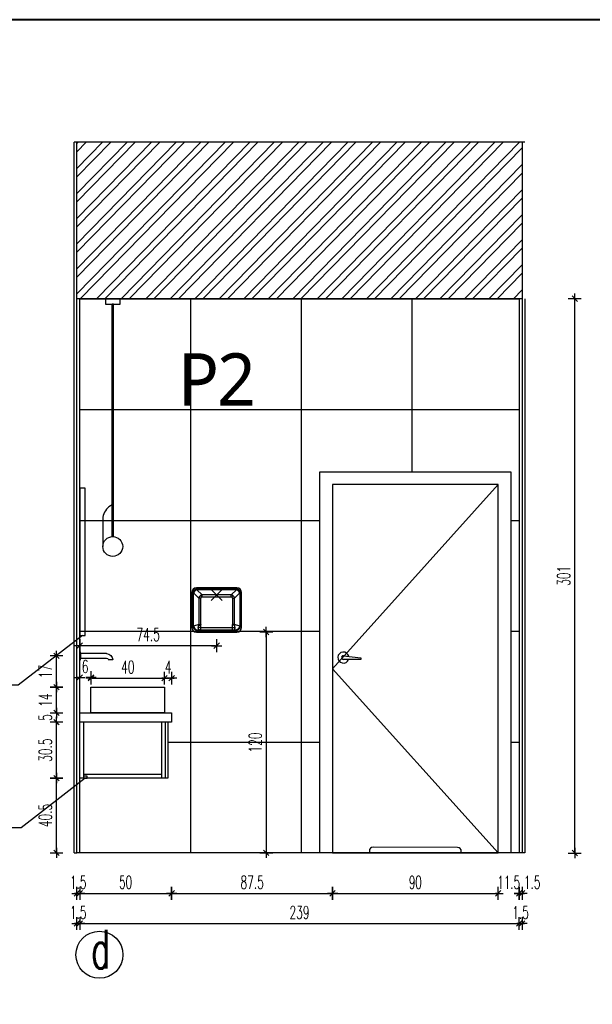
# Model space of a CAD drawing. Header units: centimetres. Extents: x -15121 to 30567, y -60641 to 0.
# Tile 84 of 256: x 7550 to 7861, y -26550 to -26016. Entities that reach past the tile are written whole.
import ezdxf

# ---------------------------------------------------------------- set-up
doc = ezdxf.new("R2010")
doc.units = ezdxf.units.CM
doc.header["$LTSCALE"] = 60
doc.layers.add('A Ramka', color=5, linetype='Continuous', lineweight=40)
for name, color, linetype in [('AIKA floorboxy3', 8, 'Continuous'), ('AIKA lampy sanitariaty', 3, 'Continuous'), ('AIKA oznaczenia okładzin', 5, 'Continuous'), ('AIKA oznaczenia widoków', 30, 'Continuous'), ('AIKA powierzchnie', 6, 'Continuous'), ('AIKA sufity podwieszane', 8, 'Continuous'), ('AIKA TYNK', 5, 'Continuous'), ('AIKA widoki wymiarowanie', 7, 'Continuous'), ('AIKA widokowe', 7, 'Continuous'), ('AIKA ŚCIANA', 8, 'Continuous'), ('widokowe', 7, 'Continuous')]:
    doc.layers.add(name, color=color, linetype=linetype)
doc.styles.add('RomanS', font='romans.shx')
doc.styles.add('SŁAWKA', font='simplex.shx', dxfattribs={"height": 12.5})
doc.styles.add('wymiar', font='txt.shx', dxfattribs={"width": 0.6})
doc.dimstyles.new('Dwudziestka', dxfattribs={"dimtxt": 7, "dimasz": 0.7, "dimexe": 5, "dimexo": 0, "dimgap": 2.5, "dimtad": 1, "dimtoh": 1, "dimdec": 3, "dimrnd": 0.5, "dimdsep": 46, "dimtxsty": 'wymiar', "dimblk": 'znacznik', "dimcen": 0, "dimdle": 5, "dimse1": 1, "dimse2": 1, "dimclrd": 256, "dimclre": 256, "dimclrt": 256, "dimadec": 0, "dimazin": 0, "dimtfac": 0.4, "dimtdec": 3, "dimtix": 1, "dimtofl": 0, "dimtmove": 2, "dimatfit": 3, "dimldrblk": 'znacznik', "dimfxl": 1, "dimtolj": 1, "dimarcsym": 0})

# ---------------------------------------------------------------- blocks, each defined once
blk = doc.blocks.new('4rrrrrrrrrrrrrrrt')
at = {"layer": 'widokowe'}
for p, q in [((90613.38, 23088.93), (90615.78, 23088.93)), ((90613.38, 23088.93), (90615.78, 23088.93)), ((90631.38, 23091.11), (90630.87, 23091.11)), ((90631.38, 23091.11), (90630.87, 23091.11))]:
    blk.add_line(p, q, dxfattribs=at)
blk.add_lwpolyline([(90616.76, 23092.31), (90630.87, 23092.31), (90630.87, 23089.91), (90616.76, 23089.91)], dxfattribs=at)
blk.add_lwpolyline([(90616.76, 23092.31), (90630.87, 23092.31), (90630.87, 23089.91), (90616.76, 23089.91)], dxfattribs=at)
blk.add_lwpolyline([(90631.38, 23093.31), (90631.38, 23088.91), (90630.87, 23088.91), (90630.87, 23093.31)], close=True, dxfattribs=at)
blk.add_lwpolyline([(90631.38, 23093.31), (90631.38, 23088.91), (90630.87, 23088.91), (90630.87, 23093.31)], close=True, dxfattribs=at)
for radius in [3.38, 3.38, 0.979, 0.979]:
    blk.add_arc((90616.76, 23088.93), radius, 90, 180, dxfattribs=at)
blk = doc.blocks.new('sl lampa zwis')
at = {"layer": 'AIKA widokowe', "color": 7}
for p, q in [((3.6, -127.75), (3.6, -1.5)), ((4.4, -1.5), (3.6, -1.5)), ((4.4, -127.75), (4.4, -1.5)), ((3.6, -110.39), (1.92, -111.61)), ((-1.38, -118.09), (-1.38, -133.12))]:
    blk.add_line(p, q, dxfattribs=at)
blk.add_lwpolyline([(0, 1.5), (0, -1.5), (8, -1.5), (8, 1.5)], close=True, dxfattribs=at)
blk.add_circle((4, -133.12), 5.38, dxfattribs=at)
blk.add_arc((6.62, -118.09), 8, 125.9805, 180, dxfattribs=at)
blk = doc.blocks.new('SL suszarka do rąk przód')
at = {"layer": 'AIKA widokowe', "extrusion": (0, 1, 0)}
for p, q in [((-13.5, 2.38), (-13.5, -16.63)), ((-13.5, 2.38), (-12.98, 1.85)), ((-12.98, 1.85), (-12.98, -15.64)), ((-12.54, 1.85), (-12.98, 1.85)), ((-12.54, -15.64), (-12.54, 1.85)), ((-12.51, 2.11), (-9.69, -0.71)), ((-10.48, 4.35), (-11, 4.87)), ((11, 4.87), (-11, 4.87)), ((-7.92, 1.06), (-10.74, 3.88)), ((10.48, 4.35), (-10.48, 4.35)), ((-10.48, 3.91), (-10.48, 4.35)), ((-10.48, 3.91), (10.48, 3.91)), ((7.92, 1.06), (-7.92, 1.06)), ((-7.92, 0), (-7.92, 1.06)), ((-7.92, 0), (7.92, 0)), ((10.74, 3.88), (7.92, 1.06)), ((7.92, 0), (7.92, 1.06)), ((9.69, -0.71), (12.51, 2.11)), ((11, 4.87), (10.48, 4.35)), ((10.48, 3.91), (10.48, 4.35)), ((12.54, 1.85), (12.54, -15.64)), ((12.54, 1.85), (12.98, 1.85)), ((12.98, 1.85), (13.5, 2.38)), ((12.98, -15.64), (12.98, 1.85)), ((13.5, -16.63), (13.5, 2.38)), ((-9.69, -0.71), (-9.69, -15.08)), ((-8.63, -0.71), (-9.69, -0.71)), ((-8.63, -15.08), (-8.63, -0.71)), ((8.63, -0.71), (8.63, -15.08)), ((8.63, -0.71), (9.69, -0.71)), ((9.69, -15.08), (9.69, -0.71)), ((-12.98, -15.64), (-13.5, -16.63)), ((-12.98, -15.64), (-12.54, -15.64)), ((-9.69, -15.08), (-12.52, -15.85)), ((-9.69, -15.08), (-8.63, -15.08)), ((-8.6, -16.58), (-8.6, -15.27)), ((8.6, -16.58), (8.6, -15.27)), ((9.69, -15.08), (8.63, -15.08)), ((12.52, -15.85), (9.69, -15.08)), ((12.98, -15.64), (12.54, -15.64)), ((13.5, -16.63), (12.98, -15.64)), ((-11.01, -19.13), (-10.48, -18.11)), ((-11.01, -19.13), (11.01, -19.13)), ((-8.6, -16.58), (-9.97, -16.58)), ((-9.95, -18.09), (-9.95, -18.05)), ((-9.31, -18.05), (-9.95, -18.05)), ((-9.95, -18.09), (-6, -18.09)), ((-8.6, -16.58), (8.6, -16.58)), ((-8.6, -18.08), (-8.6, -16.58)), ((-8.6, -18.09), (-8.6, -18.08)), ((8.6, -18.08), (-8.6, -18.08)), ((-8.6, -18.09), (-6, -18.09)), ((-6, -18.08), (-6, -18.23)), ((-6, -18.23), (6, -18.23)), ((-6, -18.83), (-6, -18.23)), ((6, -18.83), (-6, -18.83)), ((-5, -18.33), (5, -18.33)), ((-5, -18.42), (-5, -18.33)), ((5, -18.42), (-5, -18.42)), ((-5, -18.44), (5, -18.44)), ((-5, -18.52), (-5, -18.44)), ((5, -18.52), (-5, -18.52)), ((-5, -18.54), (5, -18.54)), ((-5, -18.63), (-5, -18.54)), ((5, -18.63), (-5, -18.63)), ((-5, -18.65), (5, -18.65)), ((-5, -18.73), (-5, -18.65)), ((5, -18.73), (-5, -18.73)), ((5, -18.33), (5, -18.42)), ((5, -18.44), (5, -18.52)), ((5, -18.54), (5, -18.63)), ((5, -18.65), (5, -18.73)), ((6, -18.08), (6, -18.23)), ((6, -18.09), (9.95, -18.09)), ((6, -18.09), (8.6, -18.09)), ((6, -18.23), (6, -18.83)), ((8.6, -18.08), (8.6, -16.58)), ((8.6, -16.58), (9.97, -16.58)), ((8.6, -18.09), (8.6, -18.08)), ((9.95, -18.05), (9.31, -18.05)), ((9.95, -18.09), (9.95, -18.05)), ((10.48, -18.11), (11.01, -19.13))]:
    blk.add_line(p, q, dxfattribs=at)
at = {"layer": 'AIKA widokowe'}
for centre, start, end in [((-8.6, -16.58), 218.9158, 270), ((8.6, -16.58), 270, 321.0842)]:
    blk.add_arc(centre, 1.5, start, end, dxfattribs=at)
for centre, major_axis, ratio, start_param, end_param in [((-11, 2.37), (-1.77, 1.77), 0.997265, 5.499157, 7.067214), ((-10.43, 1.8), (-2.37, 0.98), 0.969849, 0.119906, 0.380336), ((-10.5, 1.87), (-1.77, -1.77), 0.983322, 4.18879, 5.235988), ((-11.49, 1.8), (-0.977, 0.435), 0.924938, 0.130215, 0.390645), ((-10.5, 1.87), (1.77, 1.77), 0.731373, 1.047198, 2.094395), ((-10.43, 1.8), (-0.98, 2.37), 0.969849, 5.90285, 6.16328), ((-10.43, 2.86), (-0.435, 0.977), 0.924938, 5.892541, 6.15297), ((-7.21, -1.41), (-1.84, 1.84), 0.96225, 5.759587, 6.806784), ((7.21, -1.41), (1.84, 1.84), 0.96225, 5.759587, 6.806784), ((10.43, 1.8), (0.98, 2.37), 0.969849, 0.119906, 0.380336), ((10.43, 2.86), (0.435, 0.977), 0.924938, 0.130215, 0.390645), ((10.5, 1.87), (1.77, -1.77), 0.731373, 1.047198, 2.094395), ((11, 2.37), (1.77, 1.77), 0.997265, 5.499157, 7.067214), ((10.5, 1.87), (-1.77, 1.77), 0.983322, 4.18879, 5.235988), ((11.49, 1.8), (0.977, 0.435), 0.924938, 5.892541, 6.15297), ((10.43, 1.8), (2.37, 0.98), 0.969849, 5.90285, 6.16328), ((-7.21, -1.41), (-1.22, 1.22), 0.57735, 5.759587, 6.806784), ((7.21, -1.41), (1.22, 1.22), 0.57735, 5.759587, 6.806784), ((-10.43, -15.53), (-2.21, -1.34), 0.9544, 5.762539, 5.978988), ((-11.49, -15.53), (-0.906, -0.612), 0.888048, 5.743003, 5.959453), ((-7.21, -14.89), (0.65, -2.41), 0.992645, 4.526836, 4.620989), ((-10.7, -15.46), (-0.1, 1.5), 0.696845, 4.666099, 4.758679), ((-7.21, -14.89), (-1.39, -0.38), 0.694537, 6.097632, 6.284726), ((7.21, -14.89), (1.39, -0.38), 0.694537, 6.281644, 6.468739), ((10.7, -15.46), (-0.1, -1.5), 0.696845, 4.666099, 4.758679), ((7.21, -14.89), (0.65, 2.41), 0.992645, 4.803789, 4.897942), ((11.49, -15.53), (0.906, -0.612), 0.888048, 0.323733, 0.540182), ((10.43, -15.53), (2.21, -1.34), 0.9544, 0.304197, 0.520647), ((-11, -16.62), (-1.17, -2.23), 0.993684, 5.197612, 6.763199), ((-10.48, -16.62), (0.08, -1.5), 0.475588, 5.786165, 6.169797), ((-15.77, -17.21), (6.33, -0.88), 0.012004, 5.632562, 5.883854), ((-15.77, -18.7), (5.99, 0.59), 0.02337, 0.231971, 0.483262), ((15.77, -17.21), (-6.33, -0.88), 0.012004, 0.399331, 0.650623), ((15.77, -18.7), (-5.99, 0.59), 0.02337, 5.799923, 6.051214), ((10.48, -16.62), (-0.08, -1.5), 0.475588, 0.113388, 0.49702), ((11, -16.62), (1.17, -2.23), 0.993684, 5.803172, 7.368759)]:
    blk.add_ellipse(centre, major_axis=major_axis, ratio=ratio, start_param=start_param, end_param=end_param, dxfattribs=at)
for points, knots in [([(-12.52, -15.85), (-12.49, -16), (-12.45, -16.15), (-12.36, -16.44), (-12.3, -16.58), (-12.15, -16.86), (-12.07, -16.99), (-11.89, -17.23), (-11.79, -17.34), (-11.6, -17.52), (-11.52, -17.6), (-11.34, -17.72), (-11.24, -17.78), (-11.09, -17.85), (-11.03, -17.88), (-10.94, -17.91), (-10.92, -17.92), (-10.84, -17.94), (-10.79, -17.95), (-10.74, -17.95)], [0, 0, 0, 0, 1.876173, 1.876173, 3.752344, 3.752344, 5.717322, 5.717322, 7.682297, 7.682297, 9.294009, 9.294009, 10.905719, 10.905719, 12.089721, 12.089721, 12.570876, 12.570876, 13.693377, 13.693377, 13.693377, 13.693377]), ([(-9.97, -16.58), (-9.96, -16.53), (-9.95, -16.47), (-9.93, -16.37), (-9.92, -16.32), (-9.89, -16.16), (-9.87, -16.06), (-9.85, -15.95), (-9.83, -15.9), (-9.82, -15.84), (-9.79, -15.73), (-9.77, -15.68), (-9.75, -15.6), (-9.74, -15.57), (-9.71, -15.52), (-9.7, -15.5), (-9.68, -15.47), (-9.66, -15.46), (-9.65, -15.46)], [0, 0, 0, 0, 2.010521, 2.010521, 4.021042, 4.021042, 8.042085, 8.042085, 8.042085, 10.252893, 10.252893, 12.463702, 12.463702, 13.729814, 13.729814, 14.995926, 14.995926, 16.084169, 16.084169, 16.084169, 16.084169]), ([(-9.65, -15.46), (-9.58, -15.45), (-9.51, -15.44), (-9.36, -15.42), (-9.27, -15.4), (-9.12, -15.38), (-9.06, -15.37), (-8.92, -15.34), (-8.85, -15.33), (-8.72, -15.3), (-8.66, -15.29), (-8.6, -15.27)], [-23.096042, -23.096042, -23.096042, -23.096042, -17.533585, -17.533585, -11.971137, -11.971137, -7.729414, -7.729414, -3.487701, -3.487701, 0.052111, 0.052111, 0.052111, 0.052111]), ([(9.65, -15.46), (9.58, -15.45), (9.51, -15.44), (9.36, -15.42), (9.27, -15.4), (9.12, -15.38), (9.06, -15.37), (8.92, -15.34), (8.85, -15.33), (8.72, -15.3), (8.66, -15.29), (8.6, -15.27)], [0, 0, 0, 0, 5.562457, 5.562457, 11.124905, 11.124905, 15.366628, 15.366628, 19.608341, 19.608341, 23.148153, 23.148153, 23.148153, 23.148153]), ([(9.97, -16.58), (9.96, -16.53), (9.95, -16.49), (9.94, -16.4), (9.93, -16.35), (9.9, -16.22), (9.88, -16.13), (9.86, -16), (9.85, -15.95), (9.82, -15.87), (9.81, -15.82), (9.79, -15.74), (9.78, -15.7), (9.76, -15.63), (9.75, -15.6), (9.73, -15.55), (9.72, -15.53), (9.7, -15.5), (9.69, -15.48), (9.67, -15.46), (9.66, -15.46), (9.65, -15.46)], [0, 0, 0, 0, 1.734232, 1.734232, 3.468463, 3.468463, 6.936927, 6.936927, 8.661037, 8.661037, 10.385146, 10.385146, 12.1295, 12.1295, 13.260534, 13.260534, 14.391568, 14.391568, 15.20605, 15.20605, 16.118734, 16.118734, 16.118734, 16.118734]), ([(12.52, -15.85), (12.51, -15.91), (12.5, -15.96), (12.44, -16.18), (12.39, -16.34), (12.27, -16.64), (12.2, -16.78), (12.04, -17.04), (11.95, -17.15), (11.81, -17.33), (11.75, -17.38), (11.62, -17.51), (11.54, -17.58), (11.4, -17.68), (11.33, -17.73), (11.2, -17.8), (11.13, -17.83), (11, -17.89), (10.94, -17.91), (10.84, -17.94), (10.79, -17.95), (10.74, -17.95)], [0, 0, 0, 0, 0.719649, 0.719649, 2.752571, 2.752571, 4.676322, 4.676322, 6.574977, 6.574977, 7.656146, 7.656146, 9.069544, 9.069544, 10.255413, 10.255413, 11.441285, 11.441285, 12.621448, 12.621448, 13.693286, 13.693286, 13.693286, 13.693286]), ([(-12.92, -16.17), (-12.88, -16.32), (-12.84, -16.47), (-12.71, -16.75), (-12.64, -16.89), (-12.46, -17.15), (-12.35, -17.28), (-12.12, -17.51), (-11.99, -17.61), (-11.74, -17.78), (-11.62, -17.84), (-11.38, -17.95), (-11.25, -18), (-11.03, -18.06), (-10.94, -18.07), (-10.8, -18.09), (-10.77, -18.1), (-10.64, -18.11), (-10.56, -18.11), (-10.48, -18.11)], [0, 0, 0, 0, 1.876173, 1.876173, 3.752344, 3.752344, 5.717322, 5.717322, 7.682297, 7.682297, 9.294009, 9.294009, 10.905719, 10.905719, 12.089721, 12.089721, 12.570876, 12.570876, 13.693377, 13.693377, 13.693377, 13.693377]), ([(-9.77, -17.52), (-9.83, -17.45), (-9.87, -17.38), (-9.94, -17.23), (-9.96, -17.16), (-10, -17.01), (-10.01, -16.92), (-10.01, -16.79), (-10.01, -16.75), (-9.99, -16.66), (-9.98, -16.62), (-9.97, -16.58)], [0, 0, 0, 0, 6.201626, 6.201626, 11.211766, 11.211766, 17.292338, 17.292338, 20.440615, 20.440615, 23.588892, 23.588892, 23.588892, 23.588892]), ([(-8.6, -18.09), (-8.63, -18.09), (-8.65, -18.09), (-8.7, -18.09), (-8.73, -18.09), (-8.8, -18.09), (-8.84, -18.08), (-8.91, -18.08), (-8.95, -18.08), (-9.04, -18.07), (-9.1, -18.07), (-9.2, -18.06), (-9.26, -18.05), (-9.31, -18.05)], [0, 0, 0, 0, 0.762636, 0.762636, 1.544364, 1.544364, 2.904401, 2.904401, 4.264438, 4.264438, 6.396656, 6.396656, 8.528875, 8.528875, 8.528875, 8.528875]), ([(8.6, -18.09), (8.62, -18.09), (8.64, -18.09), (8.68, -18.09), (8.71, -18.09), (8.76, -18.09), (8.79, -18.09), (8.85, -18.08), (8.88, -18.08), (8.95, -18.08), (8.98, -18.08), (9.05, -18.07), (9.09, -18.07), (9.17, -18.06), (9.21, -18.06), (9.27, -18.05), (9.29, -18.05), (9.31, -18.05)], [0, 0, 0, 0, 0.517905, 0.517905, 1.351582, 1.351582, 2.209722, 2.209722, 3.355565, 3.355565, 4.595511, 4.595511, 6.020355, 6.020355, 7.752847, 7.752847, 8.517558, 8.517558, 8.517558, 8.517558]), ([(9.77, -17.52), (9.82, -17.46), (9.87, -17.38), (9.95, -17.21), (9.98, -17.11), (10.01, -16.91), (10.01, -16.83), (10, -16.68), (9.99, -16.63), (9.97, -16.58)], [0, 0, 0, 0, 5.897541, 5.897541, 13.43152, 13.43152, 19.626065, 19.626065, 23.58833, 23.58833, 23.58833, 23.58833]), ([(12.92, -16.17), (12.91, -16.23), (12.89, -16.28), (12.82, -16.5), (12.76, -16.66), (12.6, -16.95), (12.51, -17.08), (12.31, -17.32), (12.2, -17.44), (12.01, -17.6), (11.93, -17.65), (11.76, -17.77), (11.66, -17.82), (11.46, -17.92), (11.37, -17.95), (11.19, -18.02), (11.09, -18.04), (10.9, -18.08), (10.81, -18.09), (10.63, -18.11), (10.55, -18.11), (10.48, -18.11)], [0, 0, 0, 0, 0.719649, 0.719649, 2.752571, 2.752571, 4.676322, 4.676322, 6.574977, 6.574977, 7.656146, 7.656146, 9.069544, 9.069544, 10.255413, 10.255413, 11.441285, 11.441285, 12.621448, 12.621448, 13.693286, 13.693286, 13.693286, 13.693286])]:
    blk.add_open_spline(points, degree=3, knots=knots, dxfattribs=at)
blk = doc.blocks.new('znacznik')
at = {"color": 0}
for points in [[(-4, 0), (4, 0)], [(0, -5), (0, 5)]]:
    blk.add_lwpolyline(points, dxfattribs=at)
at = {"color": 1}
blk.add_lwpolyline([(-2.12, -2.12), (2.12, 2.12)], dxfattribs=at)
blk = doc.blocks.new('*D6045')
at = {"layer": 'AIKA widoki wymiarowanie', "lineweight": -2, "transparency": 16777216}
blk.add_line((7569.5, -26467.42), (7569.5, -26428.22), dxfattribs=at)
at = {"layer": 'Defpoints', "color": 0, "transparency": 16777216}
for p in [(7569.5, -26427.52), (7590.92, -26427.52), (7582.13, -26468.12)]:
    blk.add_point(p, dxfattribs=at)
at = {"layer": 'AIKA widoki wymiarowanie', "lineweight": -2, "transparency": 16777216, "xscale": 0.7, "yscale": 0.7, "zscale": 0.7}
for p, rotation in [((7569.5, -26427.52), 90), ((7569.5, -26468.12), 270)]:
    blk.add_blockref('znacznik', p, dxfattribs=dict(at, rotation=rotation))
at = {"layer": 'AIKA widoki wymiarowanie', "transparency": 16777216, "insert": (7563.5, -26447.82), "char_height": 7, "attachment_point": 5, "rotation": 90, "style": 'wymiar'}
blk.add_mtext('\\A1;40.5', dxfattribs=at)
blk = doc.blocks.new('*D6046')
at = {"layer": 'AIKA widoki wymiarowanie', "lineweight": -2, "transparency": 16777216}
blk.add_line((7569.5, -26426.82), (7569.5, -26397.82), dxfattribs=at)
at = {"layer": 'Defpoints', "color": 0, "transparency": 16777216}
for p in [(7569.5, -26397.12), (7582.13, -26397.12), (7590.92, -26427.52)]:
    blk.add_point(p, dxfattribs=at)
at = {"layer": 'AIKA widoki wymiarowanie', "lineweight": -2, "transparency": 16777216, "xscale": 0.7, "yscale": 0.7, "zscale": 0.7}
for p, rotation in [((7569.5, -26397.12), 90), ((7569.5, -26427.52), 270)]:
    blk.add_blockref('znacznik', p, dxfattribs=dict(at, rotation=rotation))
at = {"layer": 'AIKA widoki wymiarowanie', "transparency": 16777216, "insert": (7563.5, -26412.32), "char_height": 7, "attachment_point": 5, "rotation": 90, "style": 'wymiar'}
blk.add_mtext('\\A1;30.5', dxfattribs=at)
blk = doc.blocks.new('*D6047')
at = {"layer": 'AIKA widoki wymiarowanie', "lineweight": -2, "transparency": 16777216}
for p, q in [((7569.5, -26391.42), (7569.5, -26390.72)), ((7569.5, -26397.82), (7569.5, -26398.52))]:
    blk.add_line(p, q, dxfattribs=at)
at = {"layer": 'Defpoints', "color": 0, "transparency": 16777216}
for p in [(7569.5, -26392.12), (7582.13, -26392.12), (7582.13, -26397.12)]:
    blk.add_point(p, dxfattribs=at)
at = {"layer": 'AIKA widoki wymiarowanie', "lineweight": -2, "transparency": 16777216, "xscale": 0.7, "yscale": 0.7, "zscale": 0.7}
for p, rotation in [((7569.5, -26392.12), 270), ((7569.5, -26397.12), 90)]:
    blk.add_blockref('znacznik', p, dxfattribs=dict(at, rotation=rotation))
at = {"layer": 'AIKA widoki wymiarowanie', "transparency": 16777216, "insert": (7563.5, -26394.62), "char_height": 7, "attachment_point": 5, "rotation": 90, "style": 'wymiar'}
blk.add_mtext('\\A1;5', dxfattribs=at)
blk = doc.blocks.new('*D6048')
at = {"layer": 'AIKA widoki wymiarowanie', "lineweight": -2, "transparency": 16777216}
blk.add_line((7569.5, -26391.42), (7569.5, -26378.82), dxfattribs=at)
at = {"layer": 'Defpoints', "color": 0, "transparency": 16777216}
for p in [(7569.5, -26378.12), (7588.26, -26378.12), (7582.13, -26392.12)]:
    blk.add_point(p, dxfattribs=at)
at = {"layer": 'AIKA widoki wymiarowanie', "lineweight": -2, "transparency": 16777216, "xscale": 0.7, "yscale": 0.7, "zscale": 0.7}
for p, rotation in [((7569.5, -26378.12), 90), ((7569.5, -26392.12), 270)]:
    blk.add_blockref('znacznik', p, dxfattribs=dict(at, rotation=rotation))
at = {"layer": 'AIKA widoki wymiarowanie', "transparency": 16777216, "insert": (7563.5, -26385.12), "char_height": 7, "attachment_point": 5, "rotation": 90, "style": 'wymiar'}
blk.add_mtext('\\A1;14', dxfattribs=at)
blk = doc.blocks.new('*D6049')
at = {"layer": 'AIKA widoki wymiarowanie', "lineweight": -2, "transparency": 16777216}
blk.add_line((7569.5, -26377.42), (7569.5, -26361.82), dxfattribs=at)
at = {"layer": 'Defpoints', "color": 0, "transparency": 16777216}
for p in [(7569.5, -26361.12), (7582.13, -26361.12), (7588.26, -26378.12)]:
    blk.add_point(p, dxfattribs=at)
at = {"layer": 'AIKA widoki wymiarowanie', "lineweight": -2, "transparency": 16777216, "xscale": 0.7, "yscale": 0.7, "zscale": 0.7}
for p, rotation in [((7569.5, -26361.12), 90), ((7569.5, -26378.12), 270)]:
    blk.add_blockref('znacznik', p, dxfattribs=dict(at, rotation=rotation))
at = {"layer": 'AIKA widoki wymiarowanie', "transparency": 16777216, "insert": (7563.5, -26369.62), "char_height": 7, "attachment_point": 5, "rotation": 90, "style": 'wymiar'}
blk.add_mtext('\\A1;17', dxfattribs=at)
blk = doc.blocks.new('*D6050')
at = {"layer": 'AIKA widoki wymiarowanie', "lineweight": -2, "transparency": 16777216}
blk.add_line((7655.92, -26355.59), (7582.83, -26355.59), dxfattribs=at)
at = {"layer": 'Defpoints', "color": 0, "transparency": 16777216}
for p in [(7582.13, -26347.72), (7656.62, -26348.19), (7582.13, -26355.59)]:
    blk.add_point(p, dxfattribs=at)
at = {"layer": 'AIKA widoki wymiarowanie', "lineweight": -2, "transparency": 16777216, "xscale": 0.7, "yscale": 0.7, "zscale": 0.7, "rotation": 180}
blk.add_blockref('znacznik', (7582.13, -26355.59), dxfattribs=at)
at = {"layer": 'AIKA widoki wymiarowanie', "lineweight": -2, "transparency": 16777216, "xscale": 0.7, "yscale": 0.7, "zscale": 0.7}
blk.add_blockref('znacznik', (7656.62, -26355.59), dxfattribs=at)
at = {"layer": 'AIKA widoki wymiarowanie', "transparency": 16777216, "insert": (7619.37, -26349.59), "char_height": 7, "attachment_point": 5, "style": 'wymiar'}
blk.add_mtext('\\A1;74.5', dxfattribs=at)
blk = doc.blocks.new('*D6051')
at = {"layer": 'AIKA widoki wymiarowanie', "lineweight": -2, "transparency": 16777216}
blk.add_line((7683.58, -26348.89), (7683.58, -26467.42), dxfattribs=at)
at = {"layer": 'Defpoints', "color": 0, "transparency": 16777216}
for p in [(7656.62, -26348.19), (7664.14, -26468.12), (7683.58, -26468.12)]:
    blk.add_point(p, dxfattribs=at)
at = {"layer": 'AIKA widoki wymiarowanie', "lineweight": -2, "transparency": 16777216, "xscale": 0.7, "yscale": 0.7, "zscale": 0.7}
for p, rotation in [((7683.58, -26348.19), 90), ((7683.58, -26468.12), 270)]:
    blk.add_blockref('znacznik', p, dxfattribs=dict(at, rotation=rotation))
at = {"layer": 'AIKA widoki wymiarowanie', "transparency": 16777216, "insert": (7677.58, -26408.16), "char_height": 7, "attachment_point": 5, "rotation": 90, "style": 'wymiar'}
blk.add_mtext('\\A1;120', dxfattribs=at)
blk = doc.blocks.new('*D6052')
at = {"layer": 'AIKA widoki wymiarowanie', "lineweight": -2, "transparency": 16777216}
for p, q in [((7579.93, -26490.13), (7579.23, -26490.13)), ((7582.83, -26490.13), (7583.53, -26490.13))]:
    blk.add_line(p, q, dxfattribs=at)
at = {"layer": 'Defpoints', "color": 0, "transparency": 16777216}
for p in [(7580.63, -26468.12), (7582.13, -26468.12), (7582.13, -26490.13)]:
    blk.add_point(p, dxfattribs=at)
at = {"layer": 'AIKA widoki wymiarowanie', "lineweight": -2, "transparency": 16777216, "xscale": 0.7, "yscale": 0.7, "zscale": 0.7}
blk.add_blockref('znacznik', (7580.63, -26490.13), dxfattribs=at)
at = {"layer": 'AIKA widoki wymiarowanie', "lineweight": -2, "transparency": 16777216, "xscale": 0.7, "yscale": 0.7, "zscale": 0.7, "rotation": 180}
blk.add_blockref('znacznik', (7582.13, -26490.13), dxfattribs=at)
at = {"layer": 'AIKA widoki wymiarowanie', "transparency": 16777216, "insert": (7581.38, -26484.13), "char_height": 7, "attachment_point": 5, "style": 'wymiar'}
blk.add_mtext('\\A1;1.5', dxfattribs=at)
blk = doc.blocks.new('*D6053')
at = {"layer": 'AIKA widoki wymiarowanie', "lineweight": -2, "transparency": 16777216}
blk.add_line((7582.83, -26490.13), (7631.43, -26490.13), dxfattribs=at)
at = {"layer": 'Defpoints', "color": 0, "transparency": 16777216}
for p in [(7632.13, -26394.62), (7582.13, -26468.12), (7632.13, -26490.13)]:
    blk.add_point(p, dxfattribs=at)
at = {"layer": 'AIKA widoki wymiarowanie', "lineweight": -2, "transparency": 16777216, "xscale": 0.7, "yscale": 0.7, "zscale": 0.7, "rotation": 180}
blk.add_blockref('znacznik', (7582.13, -26490.13), dxfattribs=at)
at = {"layer": 'AIKA widoki wymiarowanie', "lineweight": -2, "transparency": 16777216, "xscale": 0.7, "yscale": 0.7, "zscale": 0.7}
blk.add_blockref('znacznik', (7632.13, -26490.13), dxfattribs=at)
at = {"layer": 'AIKA widoki wymiarowanie', "transparency": 16777216, "insert": (7607.13, -26484.13), "char_height": 7, "attachment_point": 5, "style": 'wymiar'}
blk.add_mtext('\\A1;50', dxfattribs=at)
blk = doc.blocks.new('*D6054')
at = {"layer": 'AIKA widoki wymiarowanie', "lineweight": -2, "transparency": 16777216}
for p, q in [((7581.43, -26372.93), (7580.73, -26372.93)), ((7588.96, -26372.93), (7589.66, -26372.93))]:
    blk.add_line(p, q, dxfattribs=at)
at = {"layer": 'Defpoints', "color": 0, "transparency": 16777216}
for p in [(7582.13, -26375.43), (7588.26, -26372.93), (7588.26, -26378.12)]:
    blk.add_point(p, dxfattribs=at)
at = {"layer": 'AIKA widoki wymiarowanie', "lineweight": -2, "transparency": 16777216, "xscale": 0.7, "yscale": 0.7, "zscale": 0.7}
blk.add_blockref('znacznik', (7582.13, -26372.93), dxfattribs=at)
at = {"layer": 'AIKA widoki wymiarowanie', "lineweight": -2, "transparency": 16777216, "xscale": 0.7, "yscale": 0.7, "zscale": 0.7, "rotation": 180}
blk.add_blockref('znacznik', (7588.26, -26372.93), dxfattribs=at)
at = {"layer": 'AIKA widoki wymiarowanie', "transparency": 16777216, "insert": (7585.19, -26366.93), "char_height": 7, "attachment_point": 5, "style": 'wymiar'}
blk.add_mtext('\\A1;6', dxfattribs=at)
blk = doc.blocks.new('*D6055')
at = {"layer": 'AIKA widoki wymiarowanie', "lineweight": -2, "transparency": 16777216}
blk.add_line((7588.96, -26373.24), (7627.56, -26373.24), dxfattribs=at)
at = {"layer": 'Defpoints', "color": 0, "transparency": 16777216}
for p in [(7628.26, -26373.24), (7588.26, -26378.12), (7628.26, -26378.12)]:
    blk.add_point(p, dxfattribs=at)
at = {"layer": 'AIKA widoki wymiarowanie', "lineweight": -2, "transparency": 16777216, "xscale": 0.7, "yscale": 0.7, "zscale": 0.7, "rotation": 180}
blk.add_blockref('znacznik', (7588.26, -26373.24), dxfattribs=at)
at = {"layer": 'AIKA widoki wymiarowanie', "lineweight": -2, "transparency": 16777216, "xscale": 0.7, "yscale": 0.7, "zscale": 0.7}
blk.add_blockref('znacznik', (7628.26, -26373.24), dxfattribs=at)
at = {"layer": 'AIKA widoki wymiarowanie', "transparency": 16777216, "insert": (7608.26, -26367.24), "char_height": 7, "attachment_point": 5, "style": 'wymiar'}
blk.add_mtext('\\A1;40', dxfattribs=at)
blk = doc.blocks.new('*D6056')
at = {"layer": 'AIKA widoki wymiarowanie', "lineweight": -2, "transparency": 16777216}
for p, q in [((7627.56, -26373.24), (7626.86, -26373.24)), ((7632.83, -26373.24), (7633.53, -26373.24))]:
    blk.add_line(p, q, dxfattribs=at)
at = {"layer": 'Defpoints', "color": 0, "transparency": 16777216}
for p in [(7632.13, -26373.24), (7628.26, -26378.12), (7632.13, -26392.12)]:
    blk.add_point(p, dxfattribs=at)
at = {"layer": 'AIKA widoki wymiarowanie', "lineweight": -2, "transparency": 16777216, "xscale": 0.7, "yscale": 0.7, "zscale": 0.7}
blk.add_blockref('znacznik', (7628.26, -26373.24), dxfattribs=at)
at = {"layer": 'AIKA widoki wymiarowanie', "lineweight": -2, "transparency": 16777216, "xscale": 0.7, "yscale": 0.7, "zscale": 0.7, "rotation": 180}
blk.add_blockref('znacznik', (7632.13, -26373.24), dxfattribs=at)
at = {"layer": 'AIKA widoki wymiarowanie', "transparency": 16777216, "insert": (7630.19, -26367.24), "char_height": 7, "attachment_point": 5, "style": 'wymiar'}
blk.add_mtext('\\A1;4', dxfattribs=at)
blk = doc.blocks.new('*D6057')
at = {"layer": 'AIKA widoki wymiarowanie', "lineweight": -2, "transparency": 16777216}
blk.add_line((7632.83, -26490.13), (7718.93, -26490.13), dxfattribs=at)
at = {"layer": 'Defpoints', "color": 0, "transparency": 16777216}
for p in [(7632.13, -26397.12), (7719.63, -26468.12), (7719.63, -26490.13)]:
    blk.add_point(p, dxfattribs=at)
at = {"layer": 'AIKA widoki wymiarowanie', "lineweight": -2, "transparency": 16777216, "xscale": 0.7, "yscale": 0.7, "zscale": 0.7, "rotation": 180}
blk.add_blockref('znacznik', (7632.13, -26490.13), dxfattribs=at)
at = {"layer": 'AIKA widoki wymiarowanie', "lineweight": -2, "transparency": 16777216, "xscale": 0.7, "yscale": 0.7, "zscale": 0.7}
blk.add_blockref('znacznik', (7719.63, -26490.13), dxfattribs=at)
at = {"layer": 'AIKA widoki wymiarowanie', "transparency": 16777216, "insert": (7675.88, -26484.13), "char_height": 7, "attachment_point": 5, "style": 'wymiar'}
blk.add_mtext('\\A1;87.5', dxfattribs=at)
blk = doc.blocks.new('*D6058')
at = {"layer": 'AIKA widoki wymiarowanie', "lineweight": -2, "transparency": 16777216}
blk.add_line((7720.33, -26490.13), (7808.93, -26490.13), dxfattribs=at)
at = {"layer": 'Defpoints', "color": 0, "transparency": 16777216}
for p in [(7719.63, -26468.12), (7809.63, -26468.12), (7809.63, -26490.13)]:
    blk.add_point(p, dxfattribs=at)
at = {"layer": 'AIKA widoki wymiarowanie', "lineweight": -2, "transparency": 16777216, "xscale": 0.7, "yscale": 0.7, "zscale": 0.7, "rotation": 180}
blk.add_blockref('znacznik', (7719.63, -26490.13), dxfattribs=at)
at = {"layer": 'AIKA widoki wymiarowanie', "lineweight": -2, "transparency": 16777216, "xscale": 0.7, "yscale": 0.7, "zscale": 0.7}
blk.add_blockref('znacznik', (7809.63, -26490.13), dxfattribs=at)
at = {"layer": 'AIKA widoki wymiarowanie', "transparency": 16777216, "insert": (7764.63, -26484.13), "char_height": 7, "attachment_point": 5, "style": 'wymiar'}
blk.add_mtext('\\A1;90', dxfattribs=at)
blk = doc.blocks.new('*D6059')
at = {"layer": 'AIKA widoki wymiarowanie', "lineweight": -2, "transparency": 16777216}
for p, q in [((7808.93, -26490.13), (7808.23, -26490.13)), ((7821.83, -26490.13), (7822.53, -26490.13))]:
    blk.add_line(p, q, dxfattribs=at)
at = {"layer": 'Defpoints', "color": 0, "transparency": 16777216}
for p in [(7809.63, -26468.12), (7821.13, -26468.12), (7821.13, -26490.13)]:
    blk.add_point(p, dxfattribs=at)
at = {"layer": 'AIKA widoki wymiarowanie', "lineweight": -2, "transparency": 16777216, "xscale": 0.7, "yscale": 0.7, "zscale": 0.7}
blk.add_blockref('znacznik', (7809.63, -26490.13), dxfattribs=at)
at = {"layer": 'AIKA widoki wymiarowanie', "lineweight": -2, "transparency": 16777216, "xscale": 0.7, "yscale": 0.7, "zscale": 0.7, "rotation": 180}
blk.add_blockref('znacznik', (7821.13, -26490.13), dxfattribs=at)
at = {"layer": 'AIKA widoki wymiarowanie', "transparency": 16777216, "insert": (7815.38, -26484.13), "char_height": 7, "attachment_point": 5, "style": 'wymiar'}
blk.add_mtext('\\A1;11.5', dxfattribs=at)
blk = doc.blocks.new('*D6060')
at = {"layer": 'AIKA widoki wymiarowanie', "lineweight": -2, "transparency": 16777216}
for p, q in [((7820.43, -26490.13), (7819.73, -26490.13)), ((7823.33, -26490.13), (7824.03, -26490.13))]:
    blk.add_line(p, q, dxfattribs=at)
at = {"layer": 'Defpoints', "color": 0, "transparency": 16777216}
for p in [(7821.13, -26468.12), (7822.63, -26468.12), (7822.63, -26490.13)]:
    blk.add_point(p, dxfattribs=at)
at = {"layer": 'AIKA widoki wymiarowanie', "lineweight": -2, "transparency": 16777216, "xscale": 0.7, "yscale": 0.7, "zscale": 0.7}
blk.add_blockref('znacznik', (7821.13, -26490.13), dxfattribs=at)
at = {"layer": 'AIKA widoki wymiarowanie', "lineweight": -2, "transparency": 16777216, "xscale": 0.7, "yscale": 0.7, "zscale": 0.7, "rotation": 180}
blk.add_blockref('znacznik', (7822.63, -26490.13), dxfattribs=at)
at = {"layer": 'AIKA widoki wymiarowanie', "transparency": 16777216, "insert": (7828.16, -26484.13), "char_height": 7, "attachment_point": 5, "style": 'wymiar'}
blk.add_mtext('\\A1;1.5', dxfattribs=at)
blk = doc.blocks.new('*D5929')
at = {"layer": 'AIKA widoki wymiarowanie', "lineweight": -2, "transparency": 16777216}
for p, q in [((7579.93, -26506.52), (7579.23, -26506.52)), ((7582.83, -26506.52), (7583.53, -26506.52))]:
    blk.add_line(p, q, dxfattribs=at)
at = {"layer": 'Defpoints', "color": 0, "transparency": 16777216}
for p in [(7580.63, -26468.12), (7582.13, -26468.12), (7582.13, -26506.52)]:
    blk.add_point(p, dxfattribs=at)
at = {"layer": 'AIKA widoki wymiarowanie', "lineweight": -2, "transparency": 16777216, "xscale": 0.7, "yscale": 0.7, "zscale": 0.7}
blk.add_blockref('znacznik', (7580.63, -26506.52), dxfattribs=at)
at = {"layer": 'AIKA widoki wymiarowanie', "lineweight": -2, "transparency": 16777216, "xscale": 0.7, "yscale": 0.7, "zscale": 0.7, "rotation": 180}
blk.add_blockref('znacznik', (7582.13, -26506.52), dxfattribs=at)
at = {"layer": 'AIKA widoki wymiarowanie', "transparency": 16777216, "insert": (7581.38, -26500.52), "char_height": 7, "attachment_point": 5, "style": 'wymiar'}
blk.add_mtext('\\A1;1.5', dxfattribs=at)
blk = doc.blocks.new('*D5930')
at = {"layer": 'AIKA widoki wymiarowanie', "lineweight": -2, "transparency": 16777216}
blk.add_line((7582.83, -26506.52), (7820.43, -26506.52), dxfattribs=at)
at = {"layer": 'Defpoints', "color": 0, "transparency": 16777216}
for p in [(7582.13, -26468.12), (7821.13, -26468.12), (7821.13, -26506.52)]:
    blk.add_point(p, dxfattribs=at)
at = {"layer": 'AIKA widoki wymiarowanie', "lineweight": -2, "transparency": 16777216, "xscale": 0.7, "yscale": 0.7, "zscale": 0.7, "rotation": 180}
blk.add_blockref('znacznik', (7582.13, -26506.52), dxfattribs=at)
at = {"layer": 'AIKA widoki wymiarowanie', "lineweight": -2, "transparency": 16777216, "xscale": 0.7, "yscale": 0.7, "zscale": 0.7}
blk.add_blockref('znacznik', (7821.13, -26506.52), dxfattribs=at)
at = {"layer": 'AIKA widoki wymiarowanie', "transparency": 16777216, "insert": (7701.63, -26500.52), "char_height": 7, "attachment_point": 5, "style": 'wymiar'}
blk.add_mtext('\\A1;239', dxfattribs=at)
blk = doc.blocks.new('*D5931')
at = {"layer": 'AIKA widoki wymiarowanie', "lineweight": -2, "transparency": 16777216}
for p, q in [((7820.43, -26506.52), (7819.73, -26506.52)), ((7823.33, -26506.52), (7824.03, -26506.52))]:
    blk.add_line(p, q, dxfattribs=at)
at = {"layer": 'Defpoints', "color": 0, "transparency": 16777216}
for p in [(7821.13, -26468.12), (7822.63, -26468.12), (7822.63, -26506.52)]:
    blk.add_point(p, dxfattribs=at)
at = {"layer": 'AIKA widoki wymiarowanie', "lineweight": -2, "transparency": 16777216, "xscale": 0.7, "yscale": 0.7, "zscale": 0.7}
blk.add_blockref('znacznik', (7821.13, -26506.52), dxfattribs=at)
at = {"layer": 'AIKA widoki wymiarowanie', "lineweight": -2, "transparency": 16777216, "xscale": 0.7, "yscale": 0.7, "zscale": 0.7, "rotation": 180}
blk.add_blockref('znacznik', (7822.63, -26506.52), dxfattribs=at)
at = {"layer": 'AIKA widoki wymiarowanie', "transparency": 16777216, "insert": (7821.88, -26500.52), "char_height": 7, "attachment_point": 5, "style": 'wymiar'}
blk.add_mtext('\\A1;1.5', dxfattribs=at)
blk = doc.blocks.new('*D6061')
at = {"layer": 'AIKA widoki wymiarowanie', "lineweight": -2, "transparency": 16777216}
blk.add_line((7851.3, -26467.51), (7851.3, -26167.82), dxfattribs=at)
at = {"layer": 'Defpoints', "color": 0, "transparency": 16777216}
for p in [(7745.21, -26167.12), (7851.3, -26167.12), (7789.63, -26468.21)]:
    blk.add_point(p, dxfattribs=at)
at = {"layer": 'AIKA widoki wymiarowanie', "lineweight": -2, "transparency": 16777216, "xscale": 0.7, "yscale": 0.7, "zscale": 0.7}
for p, rotation in [((7851.3, -26167.12), 90), ((7851.3, -26468.21), 270)]:
    blk.add_blockref('znacznik', p, dxfattribs=dict(at, rotation=rotation))
at = {"layer": 'AIKA widoki wymiarowanie', "transparency": 16777216, "insert": (7845.3, -26317.66), "char_height": 7, "attachment_point": 5, "rotation": 90, "style": 'wymiar'}
blk.add_mtext('\\A1;301', dxfattribs=at)

msp = doc.modelspace()

# ---------------------------------------------------------------- hatches: boundary and pattern name
at = {"layer": 'AIKA sufity podwieszane', "transparency": 33554610}
h = msp.add_hatch(dxfattribs=at)
h.set_pattern_fill('ANSI32', color=8, angle=0.6)
h.set_pattern_definition([(45.6, (2233.139, -1566.11), (-6.8053523, 6.6642933), []), (45.6, (2237.629, -1566.063), (-6.8053523, 6.6642933), [])])
h.paths.add_polyline_path([(7822.6285, -26082.1228), (7822.5945, -26082.1228), (7580.6285, -26082.1228), (7580.6285, -26167.1228), (7822.6285, -26167.1228)])

# ---------------------------------------------------------------- linework, layer by layer
at = {"layer": 'A Ramka', "transparency": 33554610}
msp.add_lwpolyline([(8118.3323, -26015.5744), (5960.3829, -26015.5744), (5960.3829, -27500.5744), (8118.3323, -27500.5744)], close=True, dxfattribs=at)
at = {"layer": 'AIKA floorboxy3'}
for p, q in [((7659.5883, -26325.1515), (7653.617, -26331.0941)), ((7653.6458, -26325.1515), (7659.617, -26331.0941))]:
    msp.add_line(p, q, dxfattribs=at)
at = {"layer": 'AIKA lampy sanitariaty', "color": 4}
msp.add_lwpolyline([(7584.1285, -26427.5228), (7586.1285, -26427.5228), (7586.1285, -26426.5228), (7584.1285, -26426.5228)], close=True, dxfattribs=at)
at = {"layer": 'AIKA oznaczenia widoków'}
msp.add_circle((7592.871, -26523.5006), 12.7586, dxfattribs=at)
at = {"layer": 'AIKA powierzchnie', "color": 2}
msp.add_lwpolyline([(7582.1285, -26167.1228), (7821.1285, -26167.1228), (7821.1285, -26468.1228), (7809.6285, -26468.1228), (7809.6285, -26268.1228), (7719.6285, -26268.1228), (7719.6285, -26468.1228), (7582.1285, -26468.1228)], close=True, dxfattribs=at)
at = {"layer": 'AIKA TYNK'}
for p, q in [((7580.6285, -26468.1228), (7580.6285, -26082.1228)), ((7822.6285, -26082.1228), (7580.6285, -26082.1228)), ((7822.6285, -26082.1228), (7822.6285, -26468.1228)), ((7822.6285, -26167.1228), (7580.6285, -26167.1228)), ((7822.6285, -26468.1228), (7580.6285, -26468.1228))]:
    msp.add_line(p, q, dxfattribs=at)
at = {"layer": 'AIKA widokowe', "color": 8}
for p, q in [((7579.1285, -26468.1228), (7579.1285, -26082.1228)), ((7580.6285, -26082.1228), (7579.1285, -26082.1228)), ((7642.3285, -26167.1228), (7642.3285, -26468.1228)), ((7702.5285, -26167.1228), (7702.5285, -26468.1228)), ((7762.7285, -26167.1228), (7762.7285, -26261.1228)), ((7824.1285, -26167.1228), (7824.1285, -26468.1228)), ((7582.1285, -26227.3228), (7821.3639, -26227.3228)), ((7582.1285, -26287.5228), (7712.6285, -26287.5228)), ((7816.6285, -26287.5228), (7821.3639, -26287.5228)), ((7582.1285, -26347.7228), (7712.6285, -26347.7228)), ((7816.6285, -26347.7228), (7821.3639, -26347.7228)), ((7630.1285, -26407.9228), (7712.6285, -26407.9228)), ((7816.6285, -26407.9228), (7821.3639, -26407.9228)), ((7579.1285, -26468.1228), (7580.6285, -26468.1228))]:
    msp.add_line(p, q, dxfattribs=at)
at = {"layer": 'AIKA widokowe'}
for p, q in [((7582.1285, -26468.1228), (7582.1285, -26167.1228)), ((7821.1285, -26167.1228), (7821.1285, -26468.1228))]:
    msp.add_line(p, q, dxfattribs=at)
at = {"layer": 'AIKA widokowe', "color": 7}
for p, q in [((7584.1285, -26397.1228), (7584.1285, -26427.5228)), ((7626.6285, -26397.1228), (7626.6285, -26427.5228)), ((7628.6285, -26397.1228), (7628.6285, -26427.5228)), ((7630.1285, -26397.1228), (7630.1285, -26427.5228)), ((7630.1285, -26427.5228), (7582.1285, -26427.5228)), ((7626.6285, -26425.5228), (7584.1285, -26425.5228))]:
    msp.add_line(p, q, dxfattribs=at)
for points in [[(7816.6285, -26261.1228), (7816.6285, -26468.1228), (7712.6285, -26468.1228), (7712.6285, -26261.1228)], [(7719.6285, -26268.1228), (7719.6285, -26468.1228), (7809.6285, -26468.1228), (7809.6285, -26268.1228)], [(7628.2581, -26378.1228), (7628.2581, -26392.1228), (7588.2581, -26392.1228), (7588.2581, -26378.1228)], [(7632.1285, -26392.1228), (7632.1285, -26397.1228), (7582.1285, -26397.1228), (7582.1285, -26392.1228)]]:
    msp.add_lwpolyline(points, close=True, dxfattribs=at)
at = {"layer": 'AIKA widokowe'}
msp.add_lwpolyline([(7585.1285, -26270.1228), (7582.1285, -26270.1228), (7582.1285, -26350.1228), (7585.1285, -26350.1228)], close=True, dxfattribs=at)
for points in [[(7809.6285, -26268.1228), (7719.6285, -26368.1228), (7809.6285, -26468.1228)], [(7725.6114, -26361.0517), (7735.0377, -26362.1317), (7734.9239, -26363.1252), (7725.3837, -26363.0387)]]:
    msp.add_lwpolyline(points, dxfattribs=at)
at = {"layer": 'AIKA widokowe', "color": 7}
for points in [[(7583.6285, -26350.1228), (7548.764, -26377.1228), (7475.603, -26377.1228)], [(7585.1898, -26427.5228), (7550.3253, -26454.5228), (7477.1643, -26454.5228)]]:
    msp.add_lwpolyline(points, dxfattribs=at)
at = {"layer": 'AIKA widokowe'}
msp.add_lwpolyline([(7787.6385, -26465.1999), (7741.6387, -26465.0458, 0.41421356), (7739.632, -26467.0391), (7739.6287, -26468.0391), (7789.6284, -26468.2065), (7789.6318, -26467.2066, 0.41421356)], format="xyb", close=True, dxfattribs=at)
for radius, start, end in [(3, 12.934836, 340.120496), (1, 83.463615, 275.496729)]:
    msp.add_arc((7725.4976, -26362.0452), radius, start, end, dxfattribs=at)
at = {"layer": 'AIKA ŚCIANA'}
for p, q in [((7824.1285, -26082.1228), (7822.5945, -26082.1228)), ((7824.1285, -26468.1228), (7822.5945, -26468.1228))]:
    msp.add_line(p, q, dxfattribs=at)

# ---------------------------------------------------------------- block references
at = {"layer": 'AIKA widokowe', "color": 6}
for name, p in [('sl lampa zwis', (7596.1285, -26168.6228)), ('SL suszarka do rąk przód', (7656.617, -26329.0657))]:
    msp.add_blockref(name, p, dxfattribs=at)
at = {"layer": 'widokowe', "color": 7, "xscale": -1}
msp.add_blockref('4rrrrrrrrrrrrrrrt', (98213.5042, -49452.2305), dxfattribs=at)

# ---------------------------------------------------------------- texts
at = {"layer": 'AIKA oznaczenia okładzin', "insert": (7635.4729, -26196.7816), "char_height": 28.472875, "width": 428.138012, "attachment_point": 1, "rotation": 0.003297, "style": 'SŁAWKA'}
msp.add_mtext('{\\fTrebuchet MS|b0|i0|c238|p34;\\T0.95;P2}', dxfattribs=at)
at = {"layer": 'AIKA oznaczenia widoków', "insert": (7588.4452, -26509.966, 256.2), "char_height": 21, "width": 498.713923, "attachment_point": 1, "style": 'RomanS'}
msp.add_mtext('{\\W0.6;d}', dxfattribs=at)

# ---------------------------------------------------------------- dimensions: what is measured, and where the dimension line sits
at = {"layer": 'AIKA widoki wymiarowanie'}
for base, p1, p2, picture, middle in [((7851.2952, -26167.1228), (7789.6284, -26468.2065), (7745.2077, -26167.1228), '*D6061', (7845.2952, -26317.6647)), ((7683.5808, -26468.1228), (7656.617, -26348.1941), (7664.143, -26468.1228), '*D6051', (7677.5808, -26408.1585)), ((7569.4975, -26361.1228), (7588.2581, -26378.1228), (7582.1285, -26361.1228), '*D6049', (7563.4975, -26369.6228)), ((7569.4975, -26378.1228), (7582.1285, -26392.1228), (7588.2581, -26378.1228), '*D6048', (7563.4975, -26385.1228)), ((7569.4975, -26392.1228), (7582.1285, -26397.1228), (7582.1285, -26392.1228), '*D6047', (7563.4975, -26394.6228)), ((7569.4975, -26397.1228), (7590.9227, -26427.5228), (7582.1285, -26397.1228), '*D6046', (7563.4975, -26412.3228)), ((7569.4975, -26427.5228), (7582.1285, -26468.1228), (7590.9227, -26427.5228), '*D6045', (7563.4975, -26447.8228))]:
    dim = msp.add_linear_dim(base=base, p1=p1, p2=p2, angle=90, dimstyle='Dwudziestka', dxfattribs=at)
    dim.commit()
    dim.dimension.update_dxf_attribs({"geometry": picture, "text_midpoint": middle})
for base, p1, p2, picture, middle in [((7582.128542, -26355.592459), (7656.61704, -26348.194108), (7582.128542, -26347.722824), '*D6050', (7619.372791, -26349.592459)), ((7588.2581, -26372.935), (7582.1285, -26375.4283), (7588.2581, -26378.1228), '*D6054', (7585.1933, -26366.935)), ((7628.2581, -26373.243), (7588.2581, -26378.1228), (7628.2581, -26378.1228), '*D6055', (7608.2581, -26367.243)), ((7632.1285, -26373.243), (7628.2581, -26378.1228), (7632.1285, -26392.1228), '*D6056', (7630.1933, -26367.243)), ((7632.1285, -26490.1308), (7582.1285, -26468.1228), (7632.1285, -26394.6228), '*D6053', (7607.1285, -26484.1308)), ((7719.6285, -26490.1308), (7632.1285, -26397.1228), (7719.6285, -26468.1228), '*D6057', (7675.8785, -26484.1308)), ((7582.1285, -26490.1308), (7580.6285, -26468.1228), (7582.1285, -26468.1228), '*D6052', (7581.3785, -26484.1308)), ((7582.1285, -26506.5151), (7580.6285, -26468.1228), (7582.1285, -26468.1228), '*D5929', (7581.3785, -26500.5151)), ((7821.1285, -26506.5151), (7582.1285, -26468.1228), (7821.1285, -26468.1228), '*D5930', (7701.6285, -26500.5151)), ((7809.6285, -26490.1308), (7719.6285, -26468.1228), (7809.6285, -26468.1228), '*D6058', (7764.6285, -26484.1308)), ((7821.1285, -26490.1308), (7809.6285, -26468.1228), (7821.1285, -26468.1228), '*D6059', (7815.3785, -26484.1308)), ((7822.6285, -26506.5151), (7821.1285, -26468.1228), (7822.6285, -26468.1228), '*D5931', (7821.8785, -26500.5151))]:
    dim = msp.add_linear_dim(base=base, p1=p1, p2=p2, dimstyle='Dwudziestka', dxfattribs=at)
    dim.commit()
    dim.dimension.update_dxf_attribs({"geometry": picture, "text_midpoint": middle})
dim = msp.add_linear_dim(base=(7822.6285, -26490.1308), p1=(7821.1285, -26468.1228), p2=(7822.6285, -26468.1228), dimstyle='Dwudziestka', dxfattribs=at)
dim.commit()
dim.dimension.update_dxf_attribs({"geometry": '*D6060', "text_midpoint": (7828.1647, -26484.1308), "dimtype": 160})

doc.saveas('drawing.dxf')
